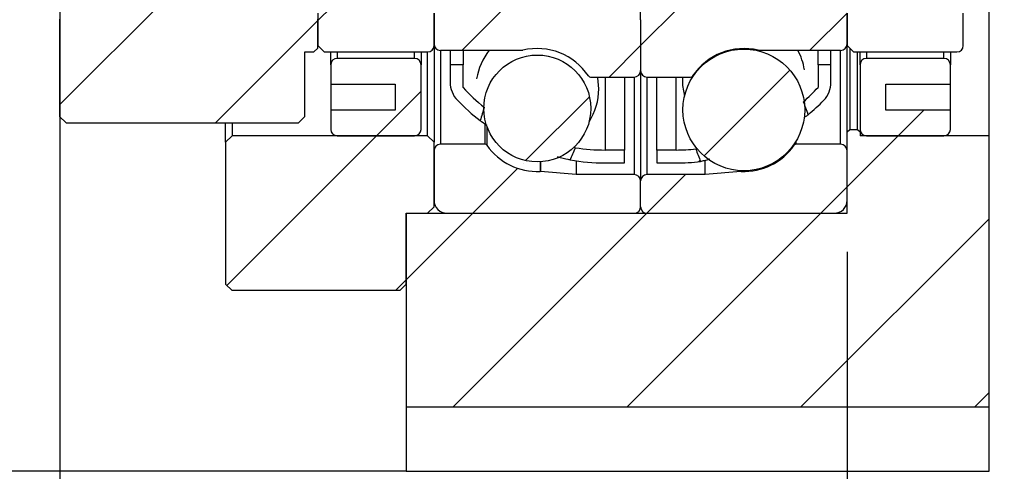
# Model space of a CAD drawing. Header units: millimetres. Extents: x 25 to 291, y 5 to 200.
# Tile 5 of 9: x 230 to 255, y 37 to 49. Entities that reach past the tile are written whole.
import ezdxf

# ---------------------------------------------------------------- set-up
doc = ezdxf.new("R2010")
doc.units = ezdxf.units.MM
doc.layers.add('圖層0', color=7, linetype='Continuous')
doc.styles.add('SLDTEXTSTYLE0', font='TXT', dxfattribs={"width": 0.7})
doc.dimstyles.new('SLDDIMSTYLE4', dxfattribs={"dimtxt": 3.389974, "dimasz": 2.5, "dimexe": 0, "dimexo": 0.0625, "dimgap": 0.847493, "dimtad": 1, "dimlfac": 3, "dimrnd": 1e-09, "dimzin": 12, "dimdsep": 46, "dimtxsty": 'SLDTEXTSTYLE0', "dimsah": 1, "dimcen": 0.09, "dimadec": 0, "dimazin": 3, "dimtfac": 1, "dimtmove": 0, "dimatfit": 0, "dimfxl": 1, "dimfrac": 2, "dimtolj": 1, "dimtzin": 12, "dimarcsym": 0})
doc.dimstyles.new('SLDDIMSTYLE6', dxfattribs={"dimtxt": 3.389974, "dimasz": 2.5, "dimexe": 0, "dimexo": 0.0625, "dimgap": 0.847493, "dimtad": 1, "dimlfac": 3, "dimrnd": 1e-09, "dimzin": 12, "dimdsep": 46, "dimtxsty": 'SLDTEXTSTYLE0', "dimsah": 1, "dimcen": 0.09, "dimadec": 0, "dimazin": 3, "dimtol": 1, "dimtp": 0.02, "dimtm": 0.02, "dimtfac": 1, "dimtmove": 0, "dimatfit": 0, "dimfxl": 1, "dimfrac": 2, "dimtolj": 1, "dimarcsym": 0})

# ---------------------------------------------------------------- blocks, each defined once
blk = doc.blocks.new('_D_15')
at = {"layer": '圖層0', "color": 7}
for p, q in [((230.907, 58.662), (230.907, 27.045)), ((251.24, 43.012), (251.24, 27.045)), ((251.24, 28.045), (230.907, 28.045))]:
    blk.add_line(p, q, dxfattribs=at)
for points in [[(230.907, 28.045), (234.297, 27.523), (234.297, 28.566)], [(251.24, 28.045), (247.85, 28.566), (247.85, 27.523)]]:
    blk.add_solid(points, dxfattribs=at)
at = {"layer": '圖層0', "color": 7, "char_height": 3.175, "attachment_point": 1, "style": 'SLDTEXTSTYLE0'}
for s, insert in [('(', (238.236, 32.137)), (')', (243.539, 32.137)), ('61', (239.564, 32.137))]:
    blk.add_mtext(s, dxfattribs=dict(at, insert=insert))
blk = doc.blocks.new('_D_16')
at = {"layer": '圖層0', "color": 7}
for p, q in [((251.24, 43.012), (251.24, 27.045)), ((254.907, 36.345), (254.907, 27.045)), ((251.24, 28.045), (244.721, 28.045)), ((251.24, 28.045), (254.907, 28.045)), ((254.907, 28.045), (263.866, 28.045))]:
    blk.add_line(p, q, dxfattribs=at)
for points in [[(251.24, 28.045), (247.85, 28.566), (247.85, 27.523)], [(254.907, 28.045), (258.297, 27.523), (258.297, 28.566)]]:
    blk.add_solid(points, dxfattribs=at)
at = {"layer": '圖層0', "color": 7, "insert": (259.891, 32.137), "char_height": 3.175, "attachment_point": 1, "style": 'SLDTEXTSTYLE0'}
blk.add_mtext('11', dxfattribs=at)
blk = doc.blocks.new('_D_19')
at = {"layer": '圖層0', "color": 7}
for p, q in [((268.11, 54.345), (268.11, 60.865)), ((258.799, 54.345), (269.11, 54.345)), ((268.11, 54.345), (268.11, 37.345)), ((255.907, 37.345), (269.11, 37.345)), ((268.11, 37.345), (268.11, 30.826))]:
    blk.add_line(p, q, dxfattribs=at)
for points in [[(268.11, 54.345), (268.632, 57.735), (267.589, 57.735)], [(268.11, 37.345), (267.589, 33.955), (268.632, 33.955)]]:
    blk.add_solid(points, dxfattribs=at)
at = {"layer": '圖層0', "color": 7, "char_height": 3.175, "attachment_point": 1, "rotation": 90, "style": 'SLDTEXTSTYLE0'}
for s, insert in [('±0.02', (264.018, 44.212)), ('51', (264.018, 39.245))]:
    blk.add_mtext(s, dxfattribs=dict(at, insert=insert))

msp = doc.modelspace()

# ---------------------------------------------------------------- hatches: boundary and pattern name
at = {"layer": '圖層0', "linetype": 'Continuous', "lineweight": 18}
h = msp.add_hatch(dxfattribs=at)
h.set_pattern_fill('ANSI31', color=256, style=0)
h.paths.add_polyline_path([(237.4732, 48.1787), (237.5732, 48.2787), (237.5732, 49.0287), (237.0066, 49.5954), (231.4732, 49.5954), (230.9066, 49.0287), (230.9066, 46.5121), (231.0732, 46.3454), (237.0732, 46.3454), (237.2399, 46.5121), (237.2399, 48.1787)], flags=0)
h = msp.add_hatch(dxfattribs=at)
h.set_pattern_fill('ANSI31', color=256, style=0)
edge = h.paths.add_edge_path(flags=0)
edge.add_line((237.7399, 49.3454), (237.5732, 49.1787))
edge.add_line((237.5732, 49.1787), (237.5732, 48.3454))
edge.add_line((237.5732, 48.3454), (237.7399, 48.1787))
edge.add_line((237.7399, 48.1787), (240.4066, 48.1787))
edge.add_arc((240.4066, 48.3454), 0.1667, 270, 360)
edge.add_line((240.5732, 48.3454), (240.5732, 49.1787))
edge.add_arc((240.4066, 49.1787), 0.1667, 0, 90)
edge.add_line((240.4066, 49.3454), (237.7399, 49.3454))
h = msp.add_hatch(dxfattribs=at)
h.set_pattern_fill('ANSI31', color=256, style=0)
edge = h.paths.add_edge_path(flags=0)
edge.add_line((245.5732, 49.3454), (240.7399, 49.3454))
edge.add_arc((240.7399, 49.1787), 0.1667, 90, 180)
edge.add_line((240.5732, 49.1787), (240.5732, 48.3871))
edge.add_arc((240.7399, 48.3871), 0.1667, 180, 270)
edge.add_line((240.7399, 48.2204), (242.8532, 48.2204))
edge.add_arc((242.8532, 48.2871), 0.0667, 270, 283.51906)
edge.add_arc((243.2399, 46.6787), 1.5875, 33.65261, 103.51906, ccw=False)
edge.add_arc((244.6168, 47.5954), 0.0667, 213.65261, 270)
edge.add_line((244.6168, 47.5287), (245.7399, 47.5287))
edge.add_arc((245.7399, 47.6954), 0.1667, 270, 360)
edge.add_line((245.9066, 47.6954), (245.9066, 49.0121))
edge.add_arc((245.5732, 49.0121), 0.3333, 0, 90)
h = msp.add_hatch(dxfattribs=at)
h.set_pattern_fill('ANSI31', color=256, style=0)
edge = h.paths.add_edge_path(flags=0)
edge.add_line((251.2399, 48.3871), (251.2399, 49.1787))
edge.add_arc((251.0732, 49.1787), 0.1667, 0, 90)
edge.add_line((251.0732, 49.3454), (246.2399, 49.3454))
edge.add_arc((246.2399, 49.0121), 0.3333, 90, 180)
edge.add_line((245.9066, 49.0121), (245.9066, 47.6954))
edge.add_arc((246.0732, 47.6954), 0.1667, 180, 270)
edge.add_line((246.0732, 47.5287), (247.1963, 47.5287))
edge.add_arc((247.1963, 47.5954), 0.0667, 270, 326.34739)
edge.add_arc((248.5732, 46.6787), 1.5875, 76.48094, 146.34739, ccw=False)
edge.add_arc((248.9599, 48.2871), 0.0667, 256.48094, 270)
edge.add_line((248.9599, 48.2204), (251.0732, 48.2204))
edge.add_arc((251.0732, 48.3871), 0.1667, 270, 360)
h = msp.add_hatch(dxfattribs=at)
h.set_pattern_fill('ANSI31', color=256, style=0)
edge = h.paths.add_edge_path(flags=0)
edge.add_line((251.4066, 49.3454), (251.2399, 49.1787))
edge.add_line((251.2399, 49.1787), (251.2399, 48.3454))
edge.add_line((251.2399, 48.3454), (251.4066, 48.1787))
edge.add_line((251.4066, 48.1787), (254.0732, 48.1787))
edge.add_arc((254.0732, 48.3454), 0.1667, 270, 360)
edge.add_line((254.2399, 48.3454), (254.2399, 49.1787))
edge.add_arc((254.0732, 49.1787), 0.1667, 0, 90)
edge.add_line((254.0732, 49.3454), (251.4066, 49.3454))
h = msp.add_hatch(dxfattribs=at)
h.set_pattern_fill('ANSI31', color=256, style=0)
edge = h.paths.add_edge_path(flags=0)
edge.add_arc((243.2399, 46.7189), 1.3802, 0, 360)
h = msp.add_hatch(dxfattribs=at)
h.set_pattern_fill('ANSI31', color=256, style=0)
edge = h.paths.add_edge_path(flags=0)
edge.add_arc((248.5732, 46.6819), 1.5722, 0, 360)
h = msp.add_hatch(dxfattribs=at)
h.set_pattern_fill('ANSI31', color=256, style=0)
edge = h.paths.add_edge_path(flags=0)
edge.add_line((237.9066, 47.8454), (237.9066, 47.3454))
edge.add_line((237.9066, 47.3454), (239.5732, 47.3454))
edge.add_line((239.5732, 47.3454), (239.5732, 46.6787))
edge.add_line((239.5732, 46.6787), (237.9066, 46.6787))
edge.add_line((237.9066, 46.6787), (237.9066, 46.1787))
edge.add_arc((238.0732, 46.1787), 0.1667, 180, 270)
edge.add_line((238.0732, 46.0121), (240.0732, 46.0121))
edge.add_arc((240.0732, 46.1787), 0.1667, 270, 360)
edge.add_line((240.2399, 46.1787), (240.2399, 47.8454))
edge.add_arc((240.0732, 47.8454), 0.1667, 0, 90)
edge.add_line((240.0732, 48.0121), (238.0732, 48.0121))
edge.add_arc((238.0732, 47.8454), 0.1667, 90, 180)
h = msp.add_hatch(dxfattribs=at)
h.set_pattern_fill('ANSI31', color=256, style=0)
edge = h.paths.add_edge_path(flags=0)
edge.add_arc((241.6566, 47.394), 0.6667, 180, 223.98972)
edge.add_arc((244.9899, 50.6118), 5.2997, 223.98972, 232.52016)
edge.add_ellipse((246.1063, 54.3454), major_axis=(-5.6294, -14.9776), ratio=0.0958299, start_angle=351.45265, end_angle=351.929, ccw=False)
edge.add_arc((244.9899, 50.6118), 4.9664, 222.41376, 231.07689, ccw=False)
edge.add_line((241.3232, 47.2621), (241.3232, 47.8454))
edge.add_line((241.3232, 47.8454), (240.9899, 47.8454))
edge.add_line((240.9899, 47.8454), (240.9899, 47.394))
h = msp.add_hatch(dxfattribs=at)
h.set_pattern_fill('ANSI31', color=256, style=0)
edge = h.paths.add_edge_path(flags=0)
edge.add_ellipse((245.7068, 54.3454), major_axis=(19.999, -53.4677), ratio=0.0268603, start_angle=9.67866, end_angle=10.0842, ccw=False)
edge.add_arc((246.8232, 50.6118), 5.2997, 310.09816, 316.01028)
edge.add_arc((250.1566, 47.394), 0.6667, 316.01028, 360)
edge.add_line((250.8232, 47.394), (250.8232, 47.8454))
edge.add_line((250.8232, 47.8454), (250.4899, 47.8454))
edge.add_line((250.4899, 47.8454), (250.4899, 47.2621))
edge.add_arc((246.8232, 50.6118), 4.9664, 311.49099, 317.58624, ccw=False)
h = msp.add_hatch(dxfattribs=at)
h.set_pattern_fill('ANSI31', color=256, style=0)
edge = h.paths.add_edge_path(flags=0)
edge.add_line((252.2399, 46.6787), (252.2399, 47.3454))
edge.add_line((252.2399, 47.3454), (253.9066, 47.3454))
edge.add_line((253.9066, 47.3454), (253.9066, 47.8454))
edge.add_arc((253.7399, 47.8454), 0.1667, 0, 90)
edge.add_line((253.7399, 48.0121), (251.7399, 48.0121))
edge.add_arc((251.7399, 47.8454), 0.1667, 90, 180)
edge.add_line((251.5732, 47.8454), (251.5732, 46.1787))
edge.add_arc((251.7399, 46.1787), 0.1667, 180, 270)
edge.add_line((251.7399, 46.0121), (253.7399, 46.0121))
edge.add_arc((253.7399, 46.1787), 0.1667, 270, 360)
edge.add_line((253.9066, 46.1787), (253.9066, 46.6787))
edge.add_line((253.9066, 46.6787), (252.2399, 46.6787))
h = msp.add_hatch(dxfattribs=at)
h.set_pattern_fill('ANSI31', color=256, style=0)
h.paths.add_polyline_path([(251.5066, 46.1787), (251.3066, 46.1787), (251.2399, 46.112), (251.2399, 44.0121), (239.8566, 44.0121), (239.8566, 39.0121), (254.9066, 39.0121), (254.9066, 46.0121), (251.5732, 46.0121), (251.5732, 46.112)], flags=0)
h = msp.add_hatch(dxfattribs=at)
h.set_pattern_fill('ANSI31', color=256, style=0)
h.paths.add_polyline_path([(235.3566, 46.0121), (235.1899, 45.8454), (235.1899, 42.1787), (235.3566, 42.0121), (239.6899, 42.0121), (239.8566, 42.1787), (239.8566, 44.0121), (240.4066, 44.0121), (240.5732, 44.1787), (240.5732, 45.8454), (240.4066, 46.0121)], flags=0)
h = msp.add_hatch(dxfattribs=at)
h.set_pattern_fill('ANSI31', color=256, style=0)
edge = h.paths.add_edge_path(flags=0)
edge.add_line((240.9066, 44.0121), (245.7399, 44.0121))
edge.add_arc((245.7399, 44.1787), 0.1667, 270, 360)
edge.add_line((245.9066, 44.1787), (245.9066, 44.8454))
edge.add_arc((245.7399, 44.8454), 0.1667, 0, 90)
edge.add_line((245.7399, 45.0121), (244.2399, 45.0121))
edge.add_line((244.2399, 45.0121), (243.3192, 45.0926))
edge.add_arc((243.3134, 45.0262), 0.0667, 85, 92.54752)
edge.add_arc((243.2399, 46.6787), 1.5875, 215.05114, 272.54752, ccw=False)
edge.add_arc((241.8857, 45.7287), 0.0667, 35.05114, 90)
edge.add_line((241.8857, 45.7954), (240.7399, 45.7954))
edge.add_arc((240.7399, 45.6287), 0.1667, 90, 180)
edge.add_line((240.5732, 45.6287), (240.5732, 44.3454))
edge.add_arc((240.9066, 44.3454), 0.3333, 180, 270)
h = msp.add_hatch(dxfattribs=at)
h.set_pattern_fill('ANSI31', color=256, style=0)
edge = h.paths.add_edge_path(flags=0)
edge.add_line((245.9066, 44.8454), (245.9066, 44.1787))
edge.add_arc((246.0732, 44.1787), 0.1667, 180, 270)
edge.add_line((246.0732, 44.0121), (250.9066, 44.0121))
edge.add_arc((250.9066, 44.3454), 0.3333, 270, 360)
edge.add_line((251.2399, 44.3454), (251.2399, 45.6287))
edge.add_arc((251.0732, 45.6287), 0.1667, 0, 90)
edge.add_line((251.0732, 45.7954), (249.9274, 45.7954))
edge.add_arc((249.9274, 45.7287), 0.0667, 90, 144.94886)
edge.add_arc((248.5732, 46.6787), 1.5875, 267.45248, 324.94886, ccw=False)
edge.add_arc((248.4997, 45.0262), 0.0667, 87.45248, 95)
edge.add_line((248.4939, 45.0926), (247.5732, 45.0121))
edge.add_line((247.5732, 45.0121), (246.0732, 45.0121))
edge.add_arc((246.0732, 44.8454), 0.1667, 90, 180)
h = msp.add_hatch(dxfattribs=at)
h.set_pattern_fill('ANSI31', color=256, style=0)
edge = h.paths.add_edge_path(flags=0)
edge.add_line((245.4899, 45.3121), (245.4899, 45.6454))
edge.add_line((245.4899, 45.6454), (244.9899, 45.6454))
edge.add_arc((244.9899, 50.6118), 4.9664, 261.19715, 270, ccw=False)
edge.add_ellipse((246.1063, 54.3454), major_axis=(-5.6294, -14.9776), ratio=0.0958299, start_angle=7.89876, end_angle=8.34762, ccw=False)
edge.add_arc((244.9899, 50.6118), 5.2997, 260.2015, 270)
edge.add_line((244.9899, 45.3121), (245.4899, 45.3121))
h = msp.add_hatch(dxfattribs=at)
h.set_pattern_fill('ANSI31', color=256, style=0)
edge = h.paths.add_edge_path(flags=0)
edge.add_arc((246.8232, 50.6118), 4.9664, 270, 275.89272, ccw=False)
edge.add_line((246.8232, 45.6454), (246.3232, 45.6454))
edge.add_line((246.3232, 45.6454), (246.3232, 45.3121))
edge.add_line((246.3232, 45.3121), (246.8232, 45.3121))
edge.add_arc((246.8232, 50.6118), 5.2997, 270, 276.84663)
edge.add_ellipse((245.7068, 54.3454), major_axis=(19.999, -53.4677), ratio=0.0268603, start_angle=350.11194, end_angle=350.49034, ccw=False)

# ---------------------------------------------------------------- linework, layer by layer
at = {"color": 7, "linetype": 'Continuous', "lineweight": 25}
for p, q in [((254.9066, 46.0121), (254.9066, 62.6787)), ((245.9066, 49.012), (245.9066, 59.6787)), ((237.5732, 49.1787), (237.5732, 48.3454)), ((240.5732, 48.3454), (240.5732, 49.1787)), ((240.5732, 49.1787), (240.5732, 48.387)), ((251.2399, 49.1787), (251.2399, 48.3454)), ((251.2399, 48.387), (251.2399, 49.1787)), ((254.2399, 48.3454), (254.2399, 49.1787)), ((230.9066, 49.0287), (230.9066, 46.5121)), ((237.5732, 48.2787), (237.5732, 49.0287)), ((245.9066, 49.012), (245.9066, 47.6954)), ((237.7399, 48.1787), (237.5732, 48.3454)), ((240.5732, 48.3454), (240.5732, 45.8454)), ((251.4066, 48.1787), (251.2399, 48.3454)), ((251.2399, 46.112), (251.2399, 48.3454)), ((237.2399, 48.1787), (237.4732, 48.1787)), ((237.2399, 46.5121), (237.2399, 48.1787)), ((237.5732, 48.2787), (237.4732, 48.1787)), ((237.7399, 48.1787), (240.4066, 48.1787)), ((237.9066, 47.8454), (237.9066, 48.1787)), ((240.2399, 48.1787), (240.2399, 47.8454)), ((240.4066, 46.0121), (240.4066, 48.1787)), ((240.7399, 48.2204), (242.8532, 48.2204)), ((240.9899, 48.2204), (240.9899, 47.8454)), ((241.3232, 48.2204), (241.3232, 47.8454)), ((248.9599, 48.2204), (251.0732, 48.2204)), ((250.4899, 47.8454), (250.4899, 48.2204)), ((250.8232, 47.8454), (250.8232, 48.2204)), ((251.3066, 48.2787), (251.3066, 46.1787)), ((251.4066, 48.1787), (254.0732, 48.1787)), ((251.5066, 46.1787), (251.5066, 48.1787)), ((251.5732, 47.8454), (251.5732, 48.1787)), ((253.9066, 48.1787), (253.9066, 47.8454)), ((237.9066, 47.8454), (237.9066, 47.3454)), ((240.0732, 48.0121), (238.0732, 48.0121)), ((240.2399, 46.1787), (240.2399, 47.8454)), ((240.9899, 47.8454), (240.9899, 47.394)), ((241.3232, 47.8454), (240.9899, 47.8454)), ((241.3232, 47.2621), (241.3232, 47.8454)), ((250.4899, 47.8454), (250.4899, 47.2621)), ((250.8232, 47.8454), (250.4899, 47.8454)), ((250.8232, 47.394), (250.8232, 47.8454)), ((251.5732, 47.8454), (251.5732, 46.1787)), ((253.7399, 48.0121), (251.7399, 48.0121)), ((253.9066, 47.3454), (253.9066, 47.8454)), ((245.9066, 47.6954), (245.9066, 44.8454)), ((237.9066, 47.3454), (239.5732, 47.3454)), ((237.9066, 47.3454), (237.9066, 46.6787)), ((239.5732, 47.3454), (239.5732, 46.6787)), ((244.6168, 47.5287), (245.7399, 47.5287)), ((245.4899, 47.5287), (245.4899, 45.6454)), ((246.0732, 47.5287), (247.1963, 47.5287)), ((246.3232, 45.6454), (246.3232, 47.5287)), ((252.2399, 47.3454), (253.9066, 47.3454)), ((252.2399, 46.6787), (252.2399, 47.3454)), ((253.9066, 46.6787), (253.9066, 47.3454)), ((237.9066, 46.6787), (237.9066, 46.1787)), ((239.5732, 46.6787), (237.9066, 46.6787)), ((253.9066, 46.6787), (252.2399, 46.6787)), ((253.9066, 46.1787), (253.9066, 46.6787)), ((231.0732, 46.3454), (230.9066, 46.5121)), ((231.0732, 46.3454), (237.0732, 46.3454)), ((235.1899, 45.8454), (235.1899, 46.3454)), ((235.3566, 46.3454), (235.3566, 46.0121)), ((237.2399, 46.5121), (237.0732, 46.3454)), ((251.2399, 46.112), (251.3066, 46.1787)), ((251.2399, 44.0121), (251.2399, 46.112)), ((251.3066, 46.1787), (251.5066, 46.1787)), ((251.5066, 46.1787), (251.5732, 46.112)), ((251.5732, 46.1787), (251.5732, 46.112)), ((251.5732, 46.112), (251.5732, 46.0121)), ((235.1899, 45.8454), (235.3566, 46.0121)), ((235.1899, 45.8454), (235.1899, 42.1787)), ((240.4066, 46.0121), (235.3566, 46.0121)), ((238.0732, 46.0121), (240.0732, 46.0121)), ((240.4066, 46.0121), (240.5732, 45.8454)), ((240.5732, 44.1787), (240.5732, 45.8454)), ((241.8857, 45.7954), (240.7399, 45.7954)), ((251.0732, 45.7954), (249.9274, 45.7954)), ((254.9066, 46.0121), (251.5732, 46.0121)), ((251.7399, 46.0121), (253.7399, 46.0121)), ((254.9066, 39.0121), (254.9066, 46.0121)), ((240.5732, 45.6287), (240.5732, 44.3454)), ((244.1663, 45.7173), (244.2299, 45.7039)), ((245.4899, 45.6454), (244.9899, 45.6454)), ((245.4899, 45.3121), (245.4899, 45.6454)), ((246.3232, 45.6454), (246.3232, 45.3121)), ((246.8232, 45.6454), (246.3232, 45.6454)), ((251.2399, 44.3454), (251.2399, 45.6287)), ((244.2399, 45.3654), (244.2399, 45.012)), ((244.9899, 45.3121), (245.4899, 45.3121)), ((246.3232, 45.3121), (246.8232, 45.3121)), ((247.5732, 45.012), (247.5732, 45.3628)), ((244.2399, 45.012), (243.3192, 45.0926)), ((245.7399, 45.012), (244.2399, 45.012)), ((247.5732, 45.012), (246.0732, 45.012)), ((248.4939, 45.0926), (247.5732, 45.012)), ((245.9066, 44.1787), (245.9066, 44.8454)), ((239.8566, 44.0121), (239.8566, 39.0121)), ((239.8566, 44.0121), (251.2399, 44.0121)), ((239.8566, 44.0121), (240.4066, 44.0121)), ((239.8566, 42.1787), (239.8566, 44.0121)), ((240.5732, 44.1787), (240.4066, 44.0121)), ((240.9066, 44.0121), (245.7399, 44.0121)), ((246.0732, 44.0121), (250.9066, 44.0121)), ((235.3566, 42.0121), (235.1899, 42.1787)), ((239.6899, 42.0121), (235.3566, 42.0121)), ((239.8566, 42.1787), (239.6899, 42.0121)), ((239.8566, 39.0121), (254.9066, 39.0121)), ((239.8566, 39.0121), (239.8566, 37.3454)), ((254.9066, 37.3454), (254.9066, 39.0121)), ((239.8566, 37.3454), (226.4066, 37.3454)), ((239.8566, 37.3454), (254.9066, 37.3454))]:
    msp.add_line(p, q, dxfattribs=at)
at = {"color": 8, "linetype": 'Continuous', "lineweight": 25}
for p, q in [((238.0732, 48.1787), (238.0732, 48.0121)), ((240.0732, 48.0121), (240.0732, 48.1787)), ((240.7399, 48.2204), (240.7399, 45.7954)), ((251.0732, 45.7954), (251.0732, 48.2204)), ((251.7399, 48.1787), (251.7399, 48.0121)), ((253.7399, 48.0121), (253.7399, 48.1787)), ((244.9899, 47.5287), (244.9899, 45.6454)), ((245.7399, 47.5287), (245.7399, 45.012)), ((246.0732, 45.012), (246.0732, 47.5287)), ((246.8232, 45.6454), (246.8232, 47.5287)), ((241.8857, 46.312), (241.8857, 45.7954)), ((241.9403, 46.2542), (241.9403, 45.767)), ((249.8728, 45.767), (249.8728, 45.7971)), ((249.9274, 45.7954), (249.9274, 45.8831)), ((243.3104, 45.3406), (243.3104, 45.0928)), ((243.3192, 45.341), (243.3192, 45.0926)), ((248.4939, 45.0926), (248.4939, 45.1117)), ((248.5027, 45.0928), (248.5027, 45.1113))]:
    msp.add_line(p, q, dxfattribs=at)
at = {"color": 7, "linetype": 'Continuous', "lineweight": 25, "flags": 128}
for points in [[(244.8274, 47.228), (244.8019, 47.5115), (244.7986, 47.5287)], [(246.9873, 47.5287), (246.9921, 47.3152), (247.042, 47.0385)]]:
    msp.add_lwpolyline(points, dxfattribs=at)
at = {"color": 7, "linetype": 'Continuous', "lineweight": 25}
for centre, radius in [((243.2399, 46.7189), 1.3802), ((248.5732, 46.6819), 1.5722)]:
    msp.add_circle(centre, radius, dxfattribs=at)
for centre, radius, start, end in [((240.4066, 48.3454), 0.1667, 270, 0), ((240.7399, 48.387), 0.1667, 180, 270), ((251.0732, 48.387), 0.1667, 270, 0), ((254.0732, 48.3454), 0.1667, 270, 0), ((243.2399, 47.228), 1.5875, 141.3085, 170.73827), ((242.8532, 48.2871), 0.0667, 270, 283.51906), ((243.2399, 46.6787), 1.5875, 33.65261, 103.51906), ((248.5732, 46.6787), 1.5875, 76.48094, 146.34739), ((248.9599, 48.2871), 0.0667, 256.48094, 270), ((248.5732, 47.4575), 1.5875, 9.53918, 28.72139), ((238.0732, 47.8454), 0.1667, 90, 180), ((240.0732, 47.8454), 0.1667, 0, 90), ((251.7399, 47.8454), 0.1667, 90, 180), ((253.7399, 47.8454), 0.1667, 0, 90), ((244.6168, 47.5954), 0.0667, 213.65261, 270), ((245.7399, 47.6954), 0.1667, 270, 0), ((246.0732, 47.6954), 0.1667, 180, 270), ((247.1963, 47.5954), 0.0667, 270, 326.34739), ((241.6566, 47.394), 0.6667, 180, 223.98972), ((250.1566, 47.394), 0.6667, 316.01028, 0), ((244.9899, 50.6118), 4.9664, 222.41376, 231.07689), ((243.2399, 47.228), 1.5875, 327.24894, 0), ((246.8232, 50.6118), 4.9664, 311.49099, 317.58624), ((244.9899, 50.6118), 5.2997, 223.98972, 232.52016), ((246.8232, 50.6118), 5.2997, 310.09816, 316.01028), ((238.0732, 46.1787), 0.1667, 180, 270), ((240.0732, 46.1787), 0.1667, 270, 0), ((251.7399, 46.1787), 0.1667, 180, 270), ((253.7399, 46.1787), 0.1667, 270, 0), ((240.7399, 45.6287), 0.1667, 90, 180), ((241.8857, 45.7287), 0.0667, 35.05114, 90), ((243.2399, 46.6787), 1.5875, 215.05114, 272.54752), ((248.5732, 46.6787), 1.5875, 267.45248, 324.94886), ((249.9274, 45.7287), 0.0667, 90, 144.94886), ((251.0732, 45.6287), 0.1667, 0, 90), ((244.9899, 50.6118), 4.9664, 261.19715, 270), ((246.8232, 50.6118), 4.9664, 270, 275.89272), ((244.9899, 50.6118), 5.2997, 260.2015, 270), ((246.8232, 50.6118), 5.2997, 270, 276.84663), ((243.3134, 45.0262), 0.0667, 85, 92.54752), ((245.7399, 44.8454), 0.1667, 0, 90), ((246.0732, 44.8454), 0.1667, 90, 180), ((248.4997, 45.0262), 0.0667, 87.45248, 95), ((240.9066, 44.3454), 0.3333, 180, 270), ((250.9066, 44.3454), 0.3333, 270, 0), ((245.7399, 44.1787), 0.1667, 270, 0), ((246.0732, 44.1787), 0.1667, 180, 270)]:
    msp.add_arc(centre, radius, start, end, dxfattribs=at)
for centre, major_axis, ratio, start_param, end_param in [((245.7068, 54.3454), (19.999, -53.4677), 0.0268603, 1.4145872, 1.4208954), ((246.1063, 54.3454), (-5.6294, -14.9776), 0.0958299, 5.2800033, 5.3066798), ((246.1063, 54.3454), (-5.6294, -14.9776), 0.0958299, 0.9663266, 0.9922522), ((245.7068, 54.3454), (19.999, -53.4677), 0.0268603, 4.8652785, 4.8713803)]:
    msp.add_ellipse(centre, major_axis=major_axis, ratio=ratio, start_param=start_param, end_param=end_param, dxfattribs=at)
for points, knots in [([(250.2368, 46.5578), (250.2214, 46.5443), (250.2037, 46.5287), (250.1385, 46.4875), (250.1297, 46.4819)], [0, 0, 0, 0, 0.86476691, 1, 1, 1, 1]), ([(241.9403, 46.2811), (241.9398, 46.2814), (241.8627, 46.3285), (241.8138, 46.3674), (241.7651, 46.4061)], [0, 0, 0, 0, 0.0058646, 1, 1, 1, 1]), ([(247.3331, 45.6716), (247.336, 45.6719), (247.3454, 45.6727), (247.3712, 45.6787), (247.389, 45.6828)], [0, 0, 0, 0, 0.3120087, 1, 1, 1, 1]), ([(244.088, 45.3894), (244.0723, 45.3921), (243.9831, 45.4078), (243.8639, 45.4393), (243.7656, 45.4652)], [0, 0, 0, 0, 0.1756748, 1, 1, 1, 1]), ([(247.6952, 45.4074), (247.6435, 45.3931), (247.5223, 45.3597), (247.4795, 45.3534), (247.455, 45.3498)], [0, 0, 0, 0, 0.4265999, 1, 1, 1, 1])]:
    msp.add_open_spline(points, degree=3, knots=knots, dxfattribs=at)

# ---------------------------------------------------------------- dimensions: what is measured, and where the dimension line sits
at = {"layer": '圖層0', "color": 7}
dim = msp.add_linear_dim(base=(268.1105, 37.3454), p1=(257.7993, 54.3454), p2=(254.9066, 37.3454), angle=90, dimstyle='SLDDIMSTYLE6', dxfattribs=at)
dim.commit()
dim.dimension.update_dxf_attribs({"geometry": '_D_19', "text_midpoint": (268.1105, 46.33), "dimtype": 160})
dim = msp.add_linear_dim(base=(230.9066, 28.0446), p1=(251.2399, 44.0121), p2=(230.9066, 59.6621), text='(<>)', dimstyle='SLDDIMSTYLE4', dxfattribs=at)
dim.commit()
dim.dimension.update_dxf_attribs({"geometry": '_D_15', "text_midpoint": (241.5516, 28.0446), "dimtype": 160})
dim = msp.add_linear_dim(base=(254.9066, 28.0446), p1=(251.2399, 44.0121), p2=(254.9066, 37.3454), dimstyle='SLDDIMSTYLE4', dxfattribs=at)
dim.commit()
dim.dimension.update_dxf_attribs({"geometry": '_D_16', "text_midpoint": (261.8786, 28.0446), "dimtype": 160})

doc.saveas('drawing.dxf')
